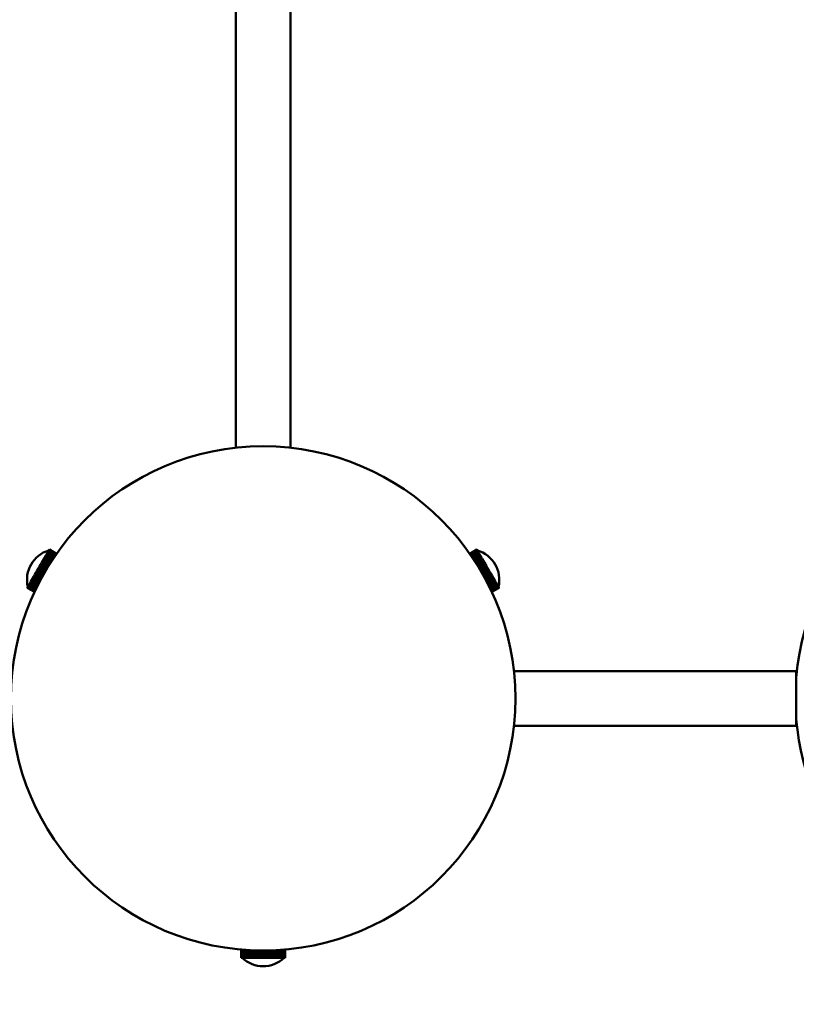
# Model space of a CAD drawing. Header units: millimetres. Extents: x 673 to 4813, y 821 to 3468.
# Tile 23 of 29: x 4023 to 4207, y 1257 to 1492. Entities that reach past the tile are written whole.
import ezdxf

# ---------------------------------------------------------------- set-up
doc = ezdxf.new("R2010")
doc.units = ezdxf.units.MM
doc.header["$LTSCALE"] = 18
doc.layers.add('Widoczne (ISO)', color=7, linetype='Continuous', lineweight=50)
doc.layers.add('Wymiar (ISO)', color=7, linetype='Continuous', lineweight=18)
doc.styles.add('Tekst notatki (ISO)', font='tahoma.ttf')
doc.dimstyles.new('Domyślne (ISO)', dxfattribs={"dimscale": 18, "dimtxt": 3, "dimasz": 3, "dimexe": 3.175, "dimexo": 0, "dimgap": 0.762, "dimtad": 1, "dimdec": 1, "dimlfac": 0.03937, "dimrnd": 1e-08, "dimzin": 0, "dimdsep": 46, "dimtxsty": 'Tekst notatki (ISO)', "dimblk": 'Filled-1', "dimcen": 0.09, "dimdle": 10, "dimse1": 1, "dimse2": 1, "dimclrd": 256, "dimclre": 256, "dimclrt": 256, "dimadec": 0, "dimazin": 0, "dimtfac": 0.666667, "dimtmove": 0, "dimatfit": 3, "dimfxl": 1, "dimtolj": 1, "dimlwd": 15, "dimlwe": 15, "dimarcsym": 0})

# ---------------------------------------------------------------- blocks, each defined once
blk = doc.blocks.new('Filled-1')
at = {"color": 0}
for p, q in [((0, 0), (-1, 0.25)), ((-1, 0.25), (-1, -0.25)), ((-1, 0), (0, 0)), ((-1, -0.25), (0, 0))]:
    blk.add_line(p, q, dxfattribs=at)
at = {"color": 0, "flags": 128}
blk.add_lwpolyline([(-1, -0.25), (0, 0), (-1, 0.25), (-1, -0.25)], dxfattribs=at)
at = {"color": 0}
blk.add_solid([(-1, -0.25), (0, 0), (-1, 0.25), (-1, -0.25)], dxfattribs=at)
blk = doc.blocks.new('*D8')
at = {"layer": 'Defpoints', "color": 0, "transparency": 16777216}
for p in [(4079.47, 2208.23), (4723.11, 2208.23), (4276.84, 1270)]:
    blk.add_point(p, dxfattribs=at)
at = {"layer": 'Wymiar (ISO)', "lineweight": 15, "transparency": 16777216}
blk.add_line((4723.11, 1324), (4723.11, 2154.23), dxfattribs=at)
at = {"layer": 'Wymiar (ISO)', "lineweight": 15, "transparency": 16777216, "xscale": 54, "yscale": 54, "zscale": 54}
for p, rotation in [((4723.11, 2208.23), 90), ((4723.11, 1270), 270)]:
    blk.add_blockref('Filled-1', p, dxfattribs=dict(at, rotation=rotation))
at = {"layer": 'Wymiar (ISO)', "lineweight": 18, "transparency": 16777216, "insert": (4561.8, 1607.85), "char_height": 54, "attachment_point": 1, "rotation": 90, "style": 'Tekst notatki (ISO)'}
blk.add_mtext('\\A1;36.9\\P938 mm', dxfattribs=at)
blk = doc.blocks.new('*D9')
at = {"layer": 'Defpoints', "color": 0, "transparency": 16777216}
for p in [(4079.47, 2358.23), (4723.11, 2358.23), (4276.84, 1270)]:
    blk.add_point(p, dxfattribs=at)
at = {"layer": 'Wymiar (ISO)', "lineweight": 15, "transparency": 16777216}
blk.add_line((4723.11, 1324), (4723.11, 2304.23), dxfattribs=at)
at = {"layer": 'Wymiar (ISO)', "lineweight": 15, "transparency": 16777216, "xscale": 54, "yscale": 54, "zscale": 54}
for p, rotation in [((4723.11, 2358.23), 90), ((4723.11, 1270), 270)]:
    blk.add_blockref('Filled-1', p, dxfattribs=dict(at, rotation=rotation))
at = {"layer": 'Wymiar (ISO)', "lineweight": 18, "transparency": 16777216, "insert": (4561.69, 2174.27), "char_height": 54, "attachment_point": 1, "rotation": 90, "style": 'Tekst notatki (ISO)'}
blk.add_mtext('\\A1;42.8\\P1088 mm', dxfattribs=at)
blk = doc.blocks.new('*D10')
at = {"layer": 'Defpoints', "color": 0, "transparency": 16777216}
for p in [(4079.47, 2656.23), (4723.11, 2656.23), (4276.84, 1270)]:
    blk.add_point(p, dxfattribs=at)
at = {"layer": 'Wymiar (ISO)', "lineweight": 15, "transparency": 16777216}
for p, q in [((4723.11, 2656.23), (4723.11, 3034.97)), ((4723.11, 1324), (4723.11, 2602.23))]:
    blk.add_line(p, q, dxfattribs=at)
at = {"layer": 'Wymiar (ISO)', "lineweight": 15, "transparency": 16777216, "xscale": 54, "yscale": 54, "zscale": 54}
for p, rotation in [((4723.11, 2656.23), 90), ((4723.11, 1270), 270)]:
    blk.add_blockref('Filled-1', p, dxfattribs=dict(at, rotation=rotation))
at = {"layer": 'Wymiar (ISO)', "lineweight": 18, "transparency": 16777216, "insert": (4561.91, 2723.95), "char_height": 54, "attachment_point": 1, "rotation": 90, "style": 'Tekst notatki (ISO)'}
blk.add_mtext('\\A1;54.6\\P1386 mm', dxfattribs=at)
blk = doc.blocks.new('*D11')
at = {"layer": 'Defpoints', "color": 0, "transparency": 16777216}
for p in [(4079.47, 3108.23), (4723.11, 3108.23), (4276.84, 1270)]:
    blk.add_point(p, dxfattribs=at)
at = {"layer": 'Wymiar (ISO)', "lineweight": 15, "transparency": 16777216}
blk.add_line((4723.11, 1324), (4723.11, 3054.23), dxfattribs=at)
at = {"layer": 'Wymiar (ISO)', "lineweight": 15, "transparency": 16777216, "xscale": 54, "yscale": 54, "zscale": 54}
for p, rotation in [((4723.11, 3108.23), 90), ((4723.11, 1270), 270)]:
    blk.add_blockref('Filled-1', p, dxfattribs=dict(at, rotation=rotation))
at = {"layer": 'Wymiar (ISO)', "lineweight": 18, "transparency": 16777216, "insert": (4561.8, 2958.01), "char_height": 54, "attachment_point": 1, "rotation": 90, "style": 'Tekst notatki (ISO)'}
blk.add_mtext('\\A1;72.4\\P1838 mm', dxfattribs=at)
blk = doc.blocks.new('*D14')
at = {"layer": 'Defpoints', "color": 0, "transparency": 16777216}
for p in [(2942.54, 1653.65), (4438.4, 1653.65), (2942.54, 910.98)]:
    blk.add_point(p, dxfattribs=at)
at = {"layer": 'Wymiar (ISO)', "lineweight": 15, "transparency": 16777216}
blk.add_line((4384.4, 910.98), (2996.54, 910.98), dxfattribs=at)
at = {"layer": 'Wymiar (ISO)', "lineweight": 15, "transparency": 16777216, "xscale": 54, "yscale": 54, "zscale": 54, "rotation": 180}
blk.add_blockref('Filled-1', (2942.54, 910.98), dxfattribs=at)
at = {"layer": 'Wymiar (ISO)', "lineweight": 15, "transparency": 16777216, "xscale": 54, "yscale": 54, "zscale": 54}
blk.add_blockref('Filled-1', (4438.4, 910.98), dxfattribs=at)
at = {"layer": 'Wymiar (ISO)', "lineweight": 18, "transparency": 16777216, "insert": (3541.82, 1072.14), "char_height": 54, "attachment_point": 1, "style": 'Tekst notatki (ISO)'}
blk.add_mtext('\\A1;58.9\\P1496 mm', dxfattribs=at)

msp = doc.modelspace()

# ---------------------------------------------------------------- linework, layer by layer
at = {"layer": 'Widoczne (ISO)'}
for p, q in [((4073.97, 1389.65), (4073.97, 1594.01)), ((4086.97, 1389.65), (4086.97, 1594.01)), ((4028.74, 1363.9), (4028.55, 1363.56)), ((4028.74, 1363.9), (4028.76, 1363.93)), ((4030.34, 1362.97), (4028.74, 1363.9)), ((4028.94, 1364.24), (4028.76, 1363.93)), ((4028.76, 1363.93), (4030.36, 1363)), ((4028.94, 1364.24), (4028.95, 1364.27)), ((4030.56, 1363.3), (4028.94, 1364.24)), ((4029.11, 1364.54), (4028.95, 1364.27)), ((4028.95, 1364.27), (4030.58, 1363.33)), ((4029.11, 1364.54), (4029.12, 1364.57)), ((4030.76, 1363.59), (4029.11, 1364.54)), ((4029.26, 1364.8), (4029.12, 1364.57)), ((4029.12, 1364.57), (4030.77, 1363.61)), ((4029.26, 1364.8), (4029.27, 1364.82)), ((4030.93, 1363.84), (4029.26, 1364.8)), ((4029.39, 1365.02), (4029.27, 1364.82)), ((4029.27, 1364.82), (4030.94, 1363.86)), ((4029.39, 1365.02), (4029.4, 1365.04)), ((4031.07, 1364.05), (4029.39, 1365.02)), ((4029.49, 1365.19), (4029.4, 1365.04)), ((4029.4, 1365.04), (4031.08, 1364.07)), ((4029.49, 1365.19), (4029.5, 1365.21)), ((4031.18, 1364.22), (4029.49, 1365.19)), ((4029.56, 1365.32), (4029.5, 1365.21)), ((4029.5, 1365.21), (4031.19, 1364.23)), ((4029.56, 1365.32), (4029.57, 1365.33)), ((4031.27, 1364.33), (4029.56, 1365.32)), ((4029.61, 1365.4), (4029.57, 1365.33)), ((4029.57, 1365.33), (4031.27, 1364.34)), ((4029.62, 1365.43), (4029.61, 1365.4)), ((4031.32, 1364.41), (4029.61, 1365.4)), ((4029.61, 1365.4), (4031.32, 1364.41)), ((4029.61, 1365.4), (4029.61, 1365.4)), ((4031.34, 1364.43), (4029.62, 1365.43)), ((4029.62, 1365.43), (4031.34, 1364.43)), ((4029.62, 1365.43), (4029.62, 1365.43)), ((4131.32, 1365.42), (4129.6, 1364.43)), ((4129.61, 1364.42), (4131.33, 1365.41)), ((4131.33, 1365.41), (4129.62, 1364.42)), ((4129.65, 1364.36), (4131.36, 1365.35)), ((4131.37, 1365.34), (4129.66, 1364.35)), ((4129.73, 1364.26), (4131.43, 1365.24)), ((4131.43, 1365.23), (4129.74, 1364.24)), ((4129.83, 1364.11), (4131.52, 1365.08)), ((4131.53, 1365.06), (4129.84, 1364.09)), ((4129.97, 1363.91), (4131.64, 1364.87)), ((4131.65, 1364.85), (4129.98, 1363.89)), ((4130.13, 1363.67), (4131.78, 1364.62)), ((4131.8, 1364.6), (4130.15, 1363.65)), ((4130.32, 1363.39), (4131.95, 1364.33)), ((4131.97, 1364.31), (4130.34, 1363.37)), ((4130.53, 1363.08), (4132.14, 1364.01)), ((4132.16, 1363.98), (4130.55, 1363.05)), ((4130.76, 1362.73), (4132.35, 1363.64)), ((4131.33, 1365.41), (4131.32, 1365.42)), ((4131.33, 1365.41), (4131.33, 1365.41)), ((4131.36, 1365.35), (4131.33, 1365.41)), ((4131.37, 1365.34), (4131.36, 1365.35)), ((4131.43, 1365.24), (4131.37, 1365.34)), ((4131.43, 1365.23), (4131.43, 1365.24)), ((4131.52, 1365.08), (4131.43, 1365.23)), ((4131.53, 1365.06), (4131.52, 1365.08)), ((4131.64, 1364.87), (4131.53, 1365.06)), ((4131.65, 1364.85), (4131.64, 1364.87)), ((4131.78, 1364.62), (4131.65, 1364.85)), ((4131.8, 1364.6), (4131.78, 1364.62)), ((4131.95, 1364.33), (4131.8, 1364.6)), ((4131.97, 1364.31), (4131.95, 1364.33)), ((4132.14, 1364.01), (4131.97, 1364.31)), ((4132.16, 1363.98), (4132.14, 1364.01)), ((4132.35, 1363.64), (4132.16, 1363.98)), ((4132.37, 1363.61), (4132.35, 1363.64)), ((4027.25, 1361.32), (4027, 1360.89)), ((4027.25, 1361.32), (4027.26, 1361.33)), ((4028.77, 1360.45), (4027.25, 1361.32)), ((4027.26, 1361.33), (4027.28, 1361.37)), ((4027.26, 1361.33), (4028.78, 1360.46)), ((4027.52, 1361.79), (4027.28, 1361.37)), ((4027.28, 1361.37), (4028.8, 1360.49)), ((4027.52, 1361.79), (4027.55, 1361.84)), ((4029.05, 1360.91), (4027.52, 1361.79)), ((4027.79, 1362.25), (4027.55, 1361.84)), ((4027.55, 1361.84), (4029.07, 1360.96)), ((4027.79, 1362.25), (4027.81, 1362.3)), ((4029.32, 1361.37), (4027.79, 1362.25)), ((4028.05, 1362.7), (4027.81, 1362.3)), ((4027.81, 1362.3), (4029.35, 1361.41)), ((4028.05, 1362.7), (4028.07, 1362.74)), ((4029.6, 1361.81), (4028.05, 1362.7)), ((4028.29, 1363.13), (4028.07, 1362.74)), ((4028.07, 1362.74), (4029.62, 1361.85)), ((4028.29, 1363.13), (4028.32, 1363.16)), ((4029.86, 1362.22), (4028.29, 1363.13)), ((4028.53, 1363.53), (4028.32, 1363.16)), ((4028.32, 1363.16), (4029.88, 1362.26)), ((4028.53, 1363.53), (4028.55, 1363.56)), ((4030.11, 1362.61), (4028.53, 1363.53)), ((4028.55, 1363.56), (4030.13, 1362.65)), ((4132.37, 1363.61), (4130.78, 1362.69)), ((4131, 1362.35), (4132.57, 1363.25)), ((4132.6, 1363.21), (4131.03, 1362.31)), ((4131.26, 1361.94), (4132.82, 1362.83)), ((4132.84, 1362.79), (4131.29, 1361.9)), ((4131.53, 1361.51), (4133.07, 1362.39)), ((4133.09, 1362.35), (4131.56, 1361.46)), ((4131.81, 1361.06), (4133.33, 1361.94)), ((4133.36, 1361.89), (4131.83, 1361.01)), ((4132.09, 1360.59), (4133.6, 1361.47)), ((4132.11, 1360.55), (4133.63, 1361.43)), ((4133.63, 1361.42), (4132.11, 1360.55)), ((4132.57, 1363.25), (4132.37, 1363.61)), ((4132.6, 1363.21), (4132.57, 1363.25)), ((4132.82, 1362.83), (4132.6, 1363.21)), ((4132.84, 1362.79), (4132.82, 1362.83)), ((4133.07, 1362.39), (4132.84, 1362.79)), ((4133.09, 1362.35), (4133.07, 1362.39)), ((4133.33, 1361.94), (4133.09, 1362.35)), ((4133.36, 1361.89), (4133.33, 1361.94)), ((4133.6, 1361.47), (4133.36, 1361.89)), ((4133.63, 1361.43), (4133.6, 1361.47)), ((4133.63, 1361.43), (4133.63, 1361.42)), ((4133.88, 1360.99), (4133.63, 1361.42)), ((4025.91, 1359), (4025.69, 1358.61)), ((4025.93, 1359.04), (4025.91, 1359)), ((4027.46, 1358.1), (4025.91, 1359)), ((4026.17, 1359.44), (4025.93, 1359.04)), ((4025.93, 1359.04), (4027.48, 1358.14)), ((4026.19, 1359.48), (4026.17, 1359.44)), ((4027.7, 1358.55), (4026.17, 1359.44)), ((4026.43, 1359.9), (4026.19, 1359.48)), ((4026.19, 1359.48), (4027.72, 1358.6)), ((4026.46, 1359.94), (4026.43, 1359.9)), ((4027.96, 1359.02), (4026.43, 1359.9)), ((4026.7, 1360.37), (4026.46, 1359.94)), ((4026.46, 1359.94), (4027.98, 1359.06)), ((4026.72, 1360.4), (4026.7, 1360.37)), ((4028.22, 1359.49), (4026.7, 1360.37)), ((4026.72, 1360.4), (4026.73, 1360.41)), ((4028.24, 1359.53), (4026.72, 1360.4)), ((4026.98, 1360.85), (4026.73, 1360.41)), ((4026.73, 1360.41), (4028.25, 1359.54)), ((4026.98, 1360.86), (4027, 1360.88)), ((4028.5, 1359.98), (4026.98, 1360.86)), ((4026.98, 1360.86), (4026.98, 1360.85)), ((4028.49, 1359.97), (4026.98, 1360.85)), ((4027, 1360.89), (4028.52, 1360.01)), ((4027, 1360.88), (4027, 1360.89)), ((4027, 1360.88), (4028.51, 1360)), ((4132.36, 1360.12), (4133.88, 1360.99)), ((4132.37, 1360.1), (4133.89, 1360.98)), ((4133.9, 1360.96), (4132.38, 1360.08)), ((4133.9, 1360.95), (4132.39, 1360.07)), ((4132.64, 1359.64), (4134.15, 1360.52)), ((4134.16, 1360.5), (4132.64, 1359.63)), ((4134.18, 1360.47), (4132.66, 1359.6)), ((4132.9, 1359.17), (4134.43, 1360.04)), ((4134.45, 1360), (4132.93, 1359.12)), ((4133.16, 1358.7), (4134.69, 1359.58)), ((4134.72, 1359.54), (4133.18, 1358.65)), ((4133.41, 1358.24), (4134.95, 1359.13)), ((4134.98, 1359.09), (4133.43, 1358.2)), ((4133.89, 1360.98), (4133.88, 1360.99)), ((4133.89, 1360.98), (4133.9, 1360.96)), ((4133.9, 1360.96), (4133.9, 1360.95)), ((4134.15, 1360.52), (4133.9, 1360.95)), ((4134.15, 1360.52), (4134.16, 1360.5)), ((4134.16, 1360.5), (4134.18, 1360.47)), ((4134.43, 1360.04), (4134.18, 1360.47)), ((4134.43, 1360.04), (4134.45, 1360)), ((4134.69, 1359.58), (4134.45, 1360)), ((4134.69, 1359.58), (4134.72, 1359.54)), ((4134.95, 1359.13), (4134.72, 1359.54)), ((4134.95, 1359.13), (4134.98, 1359.09)), ((4135.2, 1358.7), (4134.98, 1359.09)), ((4024.59, 1356.7), (4024.5, 1356.55)), ((4024.6, 1356.72), (4024.59, 1356.7)), ((4026.27, 1355.73), (4024.59, 1356.7)), ((4024.71, 1356.92), (4024.6, 1356.72)), ((4024.6, 1356.72), (4026.28, 1355.75)), ((4024.72, 1356.94), (4024.71, 1356.92)), ((4026.38, 1355.96), (4024.71, 1356.92)), ((4024.86, 1357.18), (4024.72, 1356.94)), ((4024.72, 1356.94), (4026.39, 1355.98)), ((4024.87, 1357.2), (4024.86, 1357.18)), ((4026.51, 1356.22), (4024.86, 1357.18)), ((4025.03, 1357.47), (4024.87, 1357.2)), ((4024.87, 1357.2), (4026.52, 1356.25)), ((4025.05, 1357.5), (4025.03, 1357.47)), ((4026.66, 1356.53), (4025.03, 1357.47)), ((4025.22, 1357.81), (4025.05, 1357.5)), ((4025.05, 1357.5), (4026.67, 1356.56)), ((4025.24, 1357.84), (4025.22, 1357.81)), ((4026.83, 1356.88), (4025.22, 1357.81)), ((4025.44, 1358.18), (4025.24, 1357.84)), ((4025.24, 1357.84), (4026.85, 1356.91)), ((4025.46, 1358.21), (4025.44, 1358.18)), ((4027.02, 1357.26), (4025.44, 1358.18)), ((4025.67, 1358.57), (4025.46, 1358.21)), ((4025.46, 1358.21), (4027.04, 1357.3)), ((4025.69, 1358.61), (4025.67, 1358.57)), ((4027.23, 1357.67), (4025.67, 1358.57)), ((4025.69, 1358.61), (4027.25, 1357.71)), ((4133.64, 1357.8), (4135.2, 1358.7)), ((4135.22, 1358.66), (4133.66, 1357.76)), ((4133.86, 1357.38), (4135.44, 1358.3)), ((4135.46, 1358.26), (4133.88, 1357.35)), ((4134.05, 1356.99), (4135.65, 1357.92)), ((4135.67, 1357.88), (4134.07, 1356.96)), ((4134.23, 1356.64), (4135.85, 1357.57)), ((4135.87, 1357.54), (4134.25, 1356.61)), ((4134.39, 1356.31), (4136.03, 1357.26)), ((4136.05, 1357.24), (4134.4, 1356.29)), ((4134.53, 1356.03), (4136.19, 1356.99)), ((4136.2, 1356.97), (4134.54, 1356.01)), ((4134.64, 1355.8), (4136.32, 1356.77)), ((4136.33, 1356.75), (4134.65, 1355.78)), ((4135.2, 1358.7), (4135.22, 1358.66)), ((4135.44, 1358.3), (4135.22, 1358.66)), ((4135.44, 1358.3), (4135.46, 1358.26)), ((4135.65, 1357.92), (4135.46, 1358.26)), ((4135.65, 1357.92), (4135.67, 1357.88)), ((4135.85, 1357.57), (4135.67, 1357.88)), ((4135.85, 1357.57), (4135.87, 1357.54)), ((4136.03, 1357.26), (4135.87, 1357.54)), ((4136.03, 1357.26), (4136.05, 1357.24)), ((4136.19, 1356.99), (4136.05, 1357.24)), ((4136.19, 1356.99), (4136.2, 1356.97)), ((4136.32, 1356.77), (4136.2, 1356.97)), ((4136.32, 1356.77), (4136.33, 1356.75)), ((4136.42, 1356.58), (4136.33, 1356.75)), ((4024.38, 1356.34), (4024.37, 1356.32)), ((4024.37, 1356.32), (4026.08, 1355.33)), ((4024.42, 1356.42), (4024.38, 1356.35)), ((4024.38, 1356.35), (4024.38, 1356.34)), ((4024.38, 1356.35), (4026.09, 1355.36)), ((4026.09, 1355.35), (4024.38, 1356.34)), ((4024.49, 1356.54), (4024.42, 1356.42)), ((4024.42, 1356.42), (4026.13, 1355.44)), ((4024.42, 1356.42), (4024.42, 1356.42)), ((4026.13, 1355.43), (4024.42, 1356.42)), ((4024.5, 1356.55), (4024.49, 1356.54)), ((4026.19, 1355.56), (4024.49, 1356.54)), ((4024.5, 1356.55), (4026.19, 1355.57)), ((4134.73, 1355.61), (4136.42, 1356.58)), ((4136.43, 1356.57), (4134.74, 1355.59)), ((4134.8, 1355.46), (4136.5, 1356.45)), ((4136.51, 1356.44), (4134.8, 1355.45)), ((4134.84, 1355.37), (4136.55, 1356.36)), ((4136.56, 1356.36), (4134.84, 1355.37)), ((4134.86, 1355.33), (4136.57, 1356.32)), ((4136.58, 1356.32), (4134.86, 1355.33)), ((4136.42, 1356.58), (4136.43, 1356.57)), ((4136.5, 1356.45), (4136.43, 1356.57)), ((4136.5, 1356.45), (4136.51, 1356.44)), ((4136.55, 1356.36), (4136.51, 1356.44)), ((4136.55, 1356.36), (4136.56, 1356.36)), ((4136.57, 1356.32), (4136.56, 1356.36)), ((4136.57, 1356.32), (4136.58, 1356.32)), ((4207.3, 1336.5), (4140.12, 1336.5)), ((4207.3, 1323.5), (4207.3, 1336.5)), ((4207.3, 1323.5), (4140.12, 1323.5)), ((4075.22, 1270.23), (4075.22, 1268.25)), ((4075.23, 1270.23), (4075.23, 1268.25)), ((4075.23, 1268.25), (4075.23, 1270.23)), ((4075.29, 1268.25), (4075.29, 1270.22)), ((4075.3, 1270.22), (4075.3, 1268.25)), ((4075.42, 1268.25), (4075.42, 1270.21)), ((4075.43, 1270.21), (4075.43, 1268.25)), ((4075.6, 1268.25), (4075.6, 1270.2)), ((4075.61, 1270.2), (4075.61, 1268.25)), ((4075.83, 1268.25), (4075.83, 1270.18)), ((4075.85, 1270.18), (4075.85, 1268.25)), ((4076.11, 1268.25), (4076.11, 1270.16)), ((4076.14, 1270.15), (4076.14, 1268.25)), ((4076.44, 1268.25), (4076.44, 1270.13)), ((4076.47, 1270.13), (4076.47, 1268.25)), ((4076.82, 1268.25), (4076.82, 1270.11)), ((4076.85, 1270.11), (4076.85, 1268.25)), ((4077.23, 1268.25), (4077.23, 1270.09)), ((4077.27, 1270.08), (4077.27, 1268.25)), ((4077.68, 1268.25), (4077.68, 1270.06)), ((4077.72, 1270.06), (4077.72, 1268.25)), ((4078.16, 1268.25), (4078.16, 1270.04)), ((4078.21, 1270.04), (4078.21, 1268.25)), ((4078.67, 1268.25), (4078.67, 1270.03)), ((4078.72, 1270.02), (4078.72, 1268.25)), ((4079.2, 1268.25), (4079.2, 1270.01)), ((4079.24, 1270.01), (4079.24, 1268.25)), ((4079.74, 1268.25), (4079.74, 1270)), ((4079.78, 1270), (4079.78, 1268.25)), ((4079.78, 1268.25), (4079.78, 1270)), ((4080.28, 1268.25), (4080.28, 1270)), ((4080.3, 1268.25), (4080.3, 1270)), ((4080.33, 1270), (4080.33, 1268.25)), ((4080.33, 1270), (4080.33, 1268.25)), ((4080.83, 1268.25), (4080.83, 1270)), ((4080.85, 1270), (4080.85, 1268.25)), ((4080.88, 1270), (4080.88, 1268.25)), ((4081.38, 1268.25), (4081.38, 1270.01)), ((4081.43, 1270.01), (4081.43, 1268.25)), ((4081.92, 1268.25), (4081.92, 1270.02)), ((4081.96, 1270.02), (4081.96, 1268.25)), ((4082.44, 1268.25), (4082.44, 1270.03)), ((4082.48, 1270.03), (4082.48, 1268.25)), ((4082.93, 1268.25), (4082.93, 1270.05)), ((4082.98, 1270.05), (4082.98, 1268.25)), ((4083.41, 1268.25), (4083.41, 1270.07)), ((4083.45, 1270.07), (4083.45, 1268.25)), ((4083.85, 1268.25), (4083.85, 1270.09)), ((4083.88, 1270.1), (4083.88, 1268.25)), ((4084.25, 1268.25), (4084.25, 1270.12)), ((4084.28, 1270.12), (4084.28, 1268.25)), ((4084.61, 1268.25), (4084.61, 1270.14)), ((4084.64, 1270.14), (4084.64, 1268.25)), ((4084.93, 1268.25), (4084.93, 1270.16)), ((4084.95, 1270.17), (4084.95, 1268.25)), ((4085.19, 1268.25), (4085.19, 1270.18)), ((4085.21, 1270.19), (4085.21, 1268.25)), ((4085.41, 1268.25), (4085.41, 1270.2)), ((4085.43, 1270.2), (4085.43, 1268.25)), ((4085.57, 1268.25), (4085.57, 1270.22)), ((4085.58, 1270.22), (4085.58, 1268.25)), ((4085.67, 1268.25), (4085.67, 1270.22)), ((4085.68, 1270.23), (4085.68, 1268.25)), ((4085.72, 1270.23), (4085.72, 1268.25)), ((4085.72, 1268.25), (4085.72, 1270.23)), ((4075.22, 1268.25), (4075.23, 1268.25)), ((4075.23, 1268.25), (4075.29, 1268.25)), ((4075.23, 1268.25), (4075.23, 1268.25)), ((4075.3, 1268.25), (4075.29, 1268.25)), ((4075.3, 1268.25), (4075.42, 1268.25)), ((4075.43, 1268.25), (4075.42, 1268.25)), ((4075.43, 1268.25), (4075.6, 1268.25)), ((4075.61, 1268.25), (4075.6, 1268.25)), ((4075.61, 1268.25), (4075.83, 1268.25)), ((4075.85, 1268.25), (4075.83, 1268.25)), ((4075.85, 1268.25), (4076.11, 1268.25)), ((4076.14, 1268.25), (4076.11, 1268.25)), ((4076.14, 1268.25), (4076.44, 1268.25)), ((4076.47, 1268.25), (4076.44, 1268.25)), ((4076.47, 1268.25), (4076.82, 1268.25)), ((4076.85, 1268.25), (4076.82, 1268.25)), ((4076.85, 1268.25), (4077.23, 1268.25)), ((4077.27, 1268.25), (4077.23, 1268.25)), ((4077.27, 1268.25), (4077.68, 1268.25)), ((4077.72, 1268.25), (4077.68, 1268.25)), ((4077.72, 1268.25), (4078.16, 1268.25)), ((4078.21, 1268.25), (4078.16, 1268.25)), ((4078.21, 1268.25), (4078.67, 1268.25)), ((4078.72, 1268.25), (4078.67, 1268.25)), ((4078.72, 1268.25), (4079.2, 1268.25)), ((4079.24, 1268.25), (4079.2, 1268.25)), ((4079.24, 1268.25), (4079.74, 1268.25)), ((4079.78, 1268.25), (4079.74, 1268.25)), ((4079.78, 1268.25), (4080.28, 1268.25)), ((4079.78, 1268.25), (4079.78, 1268.25)), ((4080.3, 1268.25), (4080.28, 1268.25)), ((4080.33, 1268.25), (4080.3, 1268.25)), ((4080.33, 1268.25), (4080.33, 1268.25)), ((4080.33, 1268.25), (4080.83, 1268.25)), ((4080.85, 1268.25), (4080.83, 1268.25)), ((4080.85, 1268.25), (4080.88, 1268.25)), ((4080.88, 1268.25), (4081.38, 1268.25)), ((4081.38, 1268.25), (4081.43, 1268.25)), ((4081.43, 1268.25), (4081.92, 1268.25)), ((4081.92, 1268.25), (4081.96, 1268.25)), ((4081.96, 1268.25), (4082.44, 1268.25)), ((4082.44, 1268.25), (4082.48, 1268.25)), ((4082.48, 1268.25), (4082.93, 1268.25)), ((4082.93, 1268.25), (4082.98, 1268.25)), ((4082.98, 1268.25), (4083.41, 1268.25)), ((4083.41, 1268.25), (4083.45, 1268.25)), ((4083.45, 1268.25), (4083.85, 1268.25)), ((4083.85, 1268.25), (4083.88, 1268.25)), ((4083.88, 1268.25), (4084.25, 1268.25)), ((4084.25, 1268.25), (4084.28, 1268.25)), ((4084.28, 1268.25), (4084.61, 1268.25)), ((4084.61, 1268.25), (4084.64, 1268.25)), ((4084.64, 1268.25), (4084.93, 1268.25)), ((4084.93, 1268.25), (4084.95, 1268.25)), ((4084.95, 1268.25), (4085.19, 1268.25)), ((4085.19, 1268.25), (4085.21, 1268.25)), ((4085.21, 1268.25), (4085.41, 1268.25)), ((4085.41, 1268.25), (4085.43, 1268.25)), ((4085.43, 1268.25), (4085.57, 1268.25)), ((4085.57, 1268.25), (4085.58, 1268.25)), ((4085.58, 1268.25), (4085.67, 1268.25)), ((4085.67, 1268.25), (4085.68, 1268.25)), ((4085.68, 1268.25), (4085.72, 1268.25)), ((4085.72, 1268.25), (4085.72, 1268.25))]:
    msp.add_line(p, q, dxfattribs=at)
msp.add_circle((4080.47, 1330), 60, dxfattribs=at)
for centre, radius, start, end in [((4266.84, 1330), 59.75, 90, 175.1998), ((4031.54, 1358.25), 7.25, 106.3972, 193.6028), ((4129.4, 1358.25), 7.25, 346.3972, 73.6028), ((4266.84, 1330), 59.75, 184.8002, 259.3913), ((4080.47, 1273.5), 7.25, 226.3972, 313.6028)]:
    msp.add_arc(centre, radius, start, end, dxfattribs=at)

# ---------------------------------------------------------------- dimensions: what is measured, and where the dimension line sits
at = {"layer": 'Wymiar (ISO)', "lineweight": 18}
for base, p1, p2, angle, text, override, picture, middle in [((4723.11, 3108.23), (4276.84, 1270), (4079.47, 3108.23), 270, '<>\\P1838 mm', {"dimgap": 0.762, "dimdec": 1, "dimlfac": 0.03937, "dimpost": '\\X', "dimse1": 1, "dimse2": 1, "dimtol": 0, "dimlim": 0, "dimtp": 0, "dimtm": 0, "dimtdec": 2, "dimtofl": 0, "dimatfit": 1, "dimtvp": -0.25}, '*D11', (4723.11, 3106.67)), ((4723.11, 2656.23), (4276.84, 1270), (4079.47, 2656.23), 90, '<>\\P1386 mm', {"dimgap": 0.762, "dimdec": 1, "dimlfac": 0.03937, "dimpost": '\\X', "dimse1": 1, "dimse2": 1, "dimtol": 0, "dimlim": 0, "dimtp": 0, "dimtm": 0, "dimtdec": 2, "dimtofl": 0, "dimatfit": 2, "dimtvp": -0.25}, '*D10', (4723.11, 2872.6)), ((4723.11, 2358.23), (4276.84, 1270), (4079.47, 2358.23), 270, '<>\\P1088 mm', {"dimgap": 0.762, "dimdec": 1, "dimlfac": 0.03937, "dimpost": '\\X', "dimse1": 1, "dimse2": 1, "dimtol": 0, "dimlim": 0, "dimtp": 0, "dimtm": 0, "dimtdec": 2, "dimtofl": 0, "dimatfit": 1, "dimtvp": -0.25}, '*D9', (4723.11, 2322.92)), ((4723.11, 2208.23), (4276.84, 1270), (4079.47, 2208.23), 270, '<>\\P938 mm', {"dimgap": 0.762, "dimdec": 1, "dimlfac": 0.03937, "dimpost": '\\X', "dimse1": 1, "dimse2": 1, "dimtol": 0, "dimlim": 0, "dimtp": 0, "dimtm": 0, "dimtdec": 2, "dimtofl": 0, "dimatfit": 1, "dimtvp": -0.25}, '*D8', (4723.11, 1739.11)), ((2942.54, 910.98), (4438.4, 1653.65), (2942.54, 1653.65), 180, '<>\\P1496 mm', {"dimgap": 0.762, "dimdec": 1, "dimlfac": 0.03937, "dimpost": '\\X', "dimse1": 1, "dimse2": 1, "dimtol": 0, "dimlim": 0, "dimtp": 0, "dimtm": 0, "dimtdec": 2, "dimtofl": 0, "dimatfit": 1, "dimtvp": -0.25}, '*D14', (3690.47, 910.98))]:
    dim = msp.add_linear_dim(base=base, p1=p1, p2=p2, angle=angle, text=text, dimstyle='Domyślne (ISO)', override=override, dxfattribs=at)
    dim.commit()
    dim.dimension.update_dxf_attribs({"geometry": picture, "text_midpoint": middle, "dimtype": 160})

doc.saveas('drawing.dxf')
